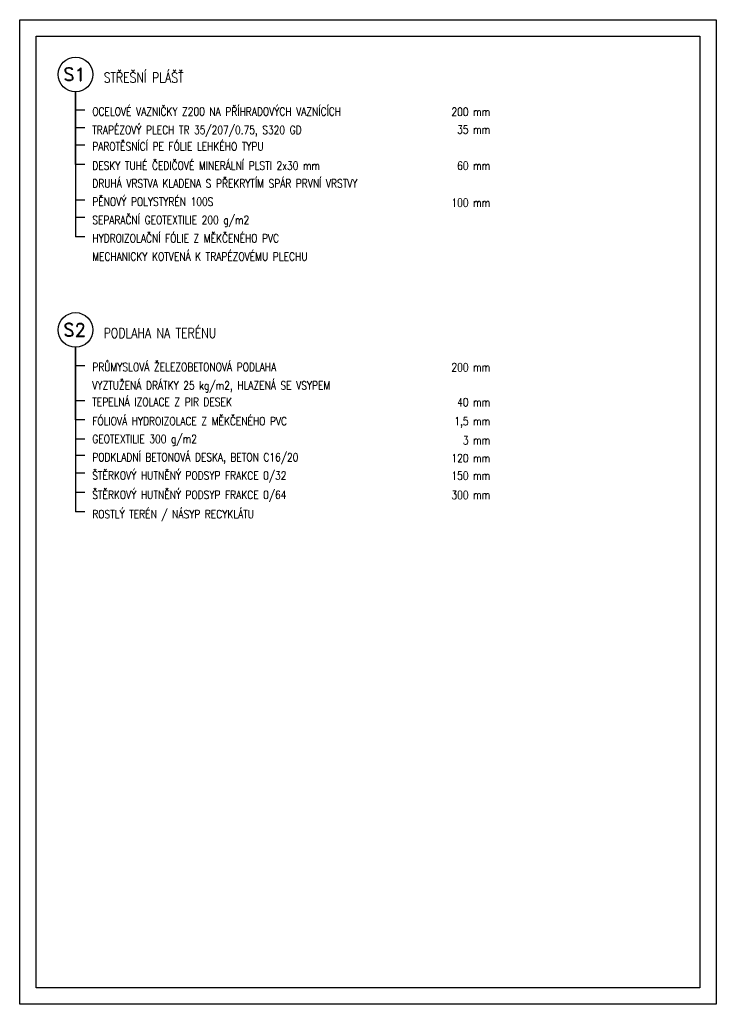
# Model space of a CAD drawing. Header units: millimetres. Extents: x -33711 to 550618, y -222428 to 596511.
# Tile 4 of 256: x 206128 to 216628, y -19627 to -4777. Entities that reach past the tile are written whole.
import ezdxf
from ezdxf.enums import TextEntityAlignment as Align

# ---------------------------------------------------------------- set-up
doc = ezdxf.new("R2010")
doc.units = ezdxf.units.MM
doc.layers.add('CKBE0RA2Y', color=3, linetype='Continuous')
doc.layers.add('CKTEXTY_MALE', color=3, linetype='Continuous', lineweight=18)
doc.layers.add('pohledy', color=7, linetype='Continuous', lineweight=25)
doc.styles.get("Standard").update_dxf_attribs({"font": 'romand.shx', "width": 0.8})

msp = doc.modelspace()

# ---------------------------------------------------------------- linework, layer by layer
at = {"layer": 'CKBE0RA2Y', "linetype": 'Continuous'}
for p, q in [((206968.87948, -6960.12361), (206968.87948, -5864.72846)), ((206968.87948, -5864.72846), (206968.87948, -8052.01304)), ((206968.87948, -10813.6478), (206968.87948, -9718.25265)), ((206968.87948, -9718.25265), (206968.87948, -12196.91461))]:
    msp.add_line(p, q, dxfattribs=at)
at = {"layer": 'CKBE0RA2Y'}
for p, q in [((207109.67711, -6143.83583), (206968.87948, -6143.83583)), ((207109.67711, -6407.16746), (206968.87948, -6407.16746)), ((207109.67711, -6670.49908), (206968.87948, -6670.49908)), ((207109.67711, -6960.12361), (206968.87948, -6960.12361)), ((207109.67711, -7497.30402), (206968.87948, -7497.30402)), ((207109.67711, -7760.63565), (206968.87948, -7760.63565)), ((207109.67711, -8052.01304), (206968.87948, -8052.01304)), ((207109.67711, -9997.36002), (206968.87948, -9997.36002)), ((207109.67711, -10524.02327), (206968.87948, -10524.02327)), ((207109.67711, -10813.6478), (206968.87948, -10813.6478)), ((207109.67711, -11101.51946), (206968.87948, -11101.51946)), ((207109.67711, -11350.82821), (206968.87948, -11350.82821)), ((207109.67711, -11614.15984), (206968.87948, -11614.15984)), ((207109.67711, -11905.53723), (206968.87948, -11905.53723)), ((207109.67711, -12196.91461), (206968.87948, -12196.91461))]:
    msp.add_line(p, q, dxfattribs=at)
for centre in [(206968.87948, -5603.17186), (206968.87948, -9456.69605)]:
    msp.add_circle(centre, 261.5566, dxfattribs=at)
at = {"layer": 'DEFPOINTS'}
msp.add_lwpolyline([(206127.77676, -4776.78856), (216627.77676, -4776.78856), (216627.77676, -19626.78856), (206127.77676, -19626.78856)], close=True, dxfattribs=at)
at = {"layer": 'pohledy'}
msp.add_lwpolyline([(206377.77676, -5026.78856), (216377.77676, -5026.78856), (216377.77676, -19376.78856), (206377.77676, -19376.78856)], close=True, dxfattribs=at)

# ---------------------------------------------------------------- texts
at = {"layer": 'CKBE0RA2Y'}
for s, p in [('S1', (206954.75183, -5600.7052)), ('S2', (206954.75183, -9454.22939))]:
    msp.add_text(s, height=200, dxfattribs=at).set_placement(p, align=Align.MIDDLE_CENTER)
at = {"layer": 'CKBE0RA2Y', "width": 0.8}
for s, p in [('STŘEŠNÍ PLÁŠŤ', (207393.33569, -5769.18953)), ('PODLAHA NA TERÉNU', (207393.33569, -9622.71372))]:
    msp.add_text(s, height=150, dxfattribs=at).set_placement(p, align=Align.BOTTOM_LEFT)
at = {"layer": 'CKTEXTY_MALE', "width": 0.8}
for s, p in [('OCELOVÉ VAZNIČKY Z200 NA PŘÍHRADOVÝCH VAZNÍCÍCH', (207221.59539, -6261.9793)), ('TRAPÉZOVÝ PLECH TR 35/207/0.75, S320 GD ', (207221.59539, -6539.3338)), ('PAROTĚSNÍCÍ PE FÓLIE LEHKÉHO TYPU', (207221.59539, -6788.64255)), ('DESKY TUHÉ ČEDIČOVÉ MINERÁLNÍ PLSTI 2x30 mm', (207221.59539, -7078.26708)), ('DRUHÁ VRSTVA KLADENA S PŘEKRYTÍM SPÁR PRVNÍ VRSTVY', (207221.59539, -7346.85728)), ('PĚNOVÝ POLYSTYRÉN 100S', (207221.59539, -7622.45893)), ('SEPARAČNÍ GEOTEXTILIE 200 g/m2', (207221.59539, -7898.06058)), ('HYDROIZOLAČNÍ FÓLIE Z MĚKČENÉHO PVC', (207221.59539, -8173.66223)), ('MECHANICKY KOTVENÁ K TRAPÉZOVÉMU PLECHU', (207221.59539, -8449.26387)), ('PRŮMYSLOVÁ ŽELEZOBETONOVÁ PODLAHA', (207221.59539, -10115.50349)), ('VYZTUŽENÁ DRÁTKY 25 kg/m2, HLAZENÁ SE VSYPEM', (207221.59539, -10392.85799)), ('TEPELNÁ IZOLACE Z PIR DESEK', (207221.59539, -10642.16674)), ('FÓLIOVÁ HYDROIZOLACE Z MĚKČENÉHO PVC', (207221.59539, -10931.79127)), ('GEOTEXTILIE 300 g/m2', (207221.59539, -11200.38147)), ('PODKLADNÍ BETONOVÁ DESKA, BETON C16/20', (207221.59539, -11475.98312)), ('ŠTĚRKOVÝ HUTNĚNÝ PODSYP FRAKCE 0/32', (207221.59539, -11751.58477)), ('ŠTĚRKOVÝ HUTNĚNÝ PODSYP FRAKCE 0/64', (207221.59539, -12042.96215)), ('ROSTLÝ TERÉN / NÁSYP RECYKLÁTU', (207221.59539, -12334.33954))]:
    msp.add_text(s, height=125, dxfattribs=at).set_placement(p, align=Align.BOTTOM_LEFT)
for s, p in [('200 mm', (213218.86954, -6265.48502)), ('35 mm', (213218.86954, -6534.07522)), ('60 mm', (213218.86954, -7078.26708)), ('100 mm', (213218.86954, -7636.48181)), ('200 mm', (213218.86954, -10119.00921)), ('40 mm', (213218.86954, -10645.67246)), ('1,5 mm', (213218.86954, -10931.79127)), ('3 mm', (213218.86954, -11219.66293)), ('120 mm', (213218.86954, -11490.006)), ('150 mm', (213218.86954, -11753.33763)), ('300 mm', (213218.86954, -12044.71501))]:
    msp.add_text(s, height=125, dxfattribs=at).set_placement(p, align=Align.BOTTOM_RIGHT)

doc.saveas('drawing.dxf')
